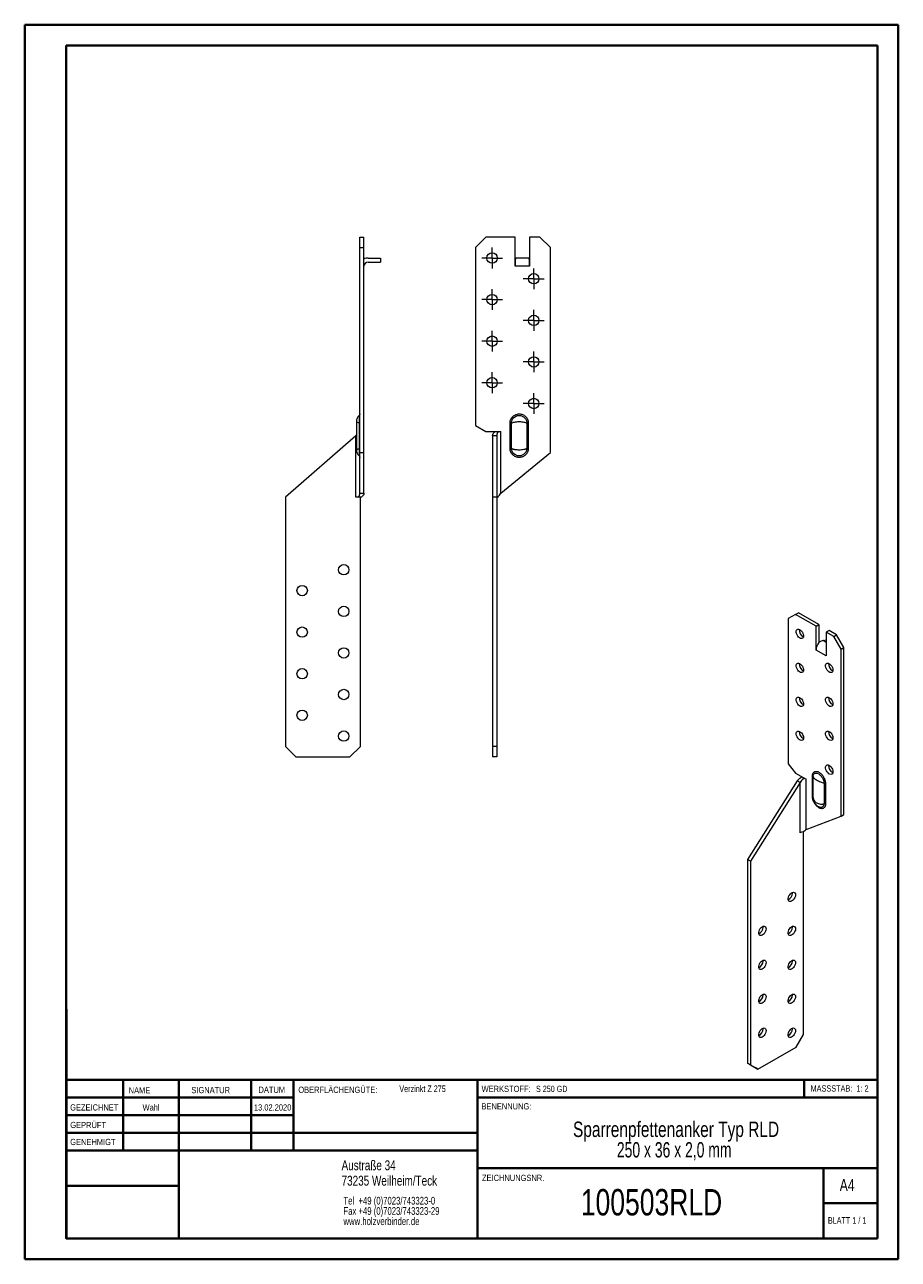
# Model space of a CAD drawing. Header units: millimetres. Extents: x 0 to 210, y 0 to 297.
import ezdxf

# ---------------------------------------------------------------- set-up
doc = ezdxf.new("R2010")
doc.units = ezdxf.units.MM
doc.styles.add('SLDTEXTSTYLE0', font='TXT', dxfattribs={"width": 0.75})
doc.styles.add('SLDTEXTSTYLE1', font='TXT', dxfattribs={"width": 0.681818})
doc.styles.add('SLDTEXTSTYLE2', font='TXT', dxfattribs={"width": 0.7})
doc.styles.add('SLDTEXTSTYLE3', font='TXT', dxfattribs={"width": 0.6875})
doc.styles.add('SLDTEXTSTYLE4', font='TXT', dxfattribs={"width": 0.676471})

# ---------------------------------------------------------------- blocks, each defined once
blk = doc.blocks.new('SW_NOTE_0')
at = {"color": 0, "linetype": 'Continuous', "lineweight": 0, "char_height": 1.8521, "attachment_point": 1, "style": 'SLDTEXTSTYLE0'}
for s, insert in [('Tel  +49 (0)7023/743323-0', (0, 2.39)), ('Fax +49 (0)7023/743323-29', (0, -0.08)), ('www.holzverbinder.de', (0, -2.55))]:
    blk.add_mtext(s, dxfattribs=dict(at, insert=insert))
blk = doc.blocks.new('SW_NOTE_1')
at = {"color": 0, "linetype": 'Continuous', "lineweight": 0, "char_height": 3.7042, "attachment_point": 2}
for s, insert, style in [('Sparrenpfettenanker Typ RLD', (34.32, 4.77), 'SLDTEXTSTYLE0'), ('250 x 36 x 2,0 mm', (33.87, -0.16), 'SLDTEXTSTYLE4')]:
    blk.add_mtext(s, dxfattribs=dict(at, insert=insert, style=style))
blk = doc.blocks.new('SW_CENTERMARKSYMBOL_0')
at = {"color": 0, "linetype": 'Continuous', "lineweight": 0}
for p, q in [((-1.25, 0), (-2.5, 0)), ((0, 0), (-1.25, 0)), ((0, 1.25), (0, 2.5)), ((0, 0), (0, 1.25)), ((0, 0), (0, -1.25)), ((0, 0), (1.25, 0)), ((1.25, 0), (2.5, 0)), ((0, -1.25), (0, -2.5))]:
    blk.add_line(p, q, dxfattribs=at)
blk = doc.blocks.new('SW_CENTERMARKSYMBOL_1')
at = {"color": 0, "linetype": 'Continuous', "lineweight": 0}
for p, q in [((-1.25, 0), (-2.5, 0)), ((0, 0), (-1.25, 0)), ((0, 1.25), (0, 2.5)), ((0, 0), (0, 1.25)), ((0, 0), (0, -1.25)), ((0, 0), (1.25, 0)), ((1.25, 0), (2.5, 0)), ((0, -1.25), (0, -2.5))]:
    blk.add_line(p, q, dxfattribs=at)
blk = doc.blocks.new('SW_CENTERMARKSYMBOL_2')
at = {"color": 0, "linetype": 'Continuous', "lineweight": 0}
for p, q in [((-1.25, 0), (-2.5, 0)), ((0, 0), (-1.25, 0)), ((0, 1.25), (0, 2.5)), ((0, 0), (0, 1.25)), ((0, 0), (0, -1.25)), ((0, 0), (1.25, 0)), ((1.25, 0), (2.5, 0)), ((0, -1.25), (0, -2.5))]:
    blk.add_line(p, q, dxfattribs=at)
blk = doc.blocks.new('SW_CENTERMARKSYMBOL_3')
at = {"color": 0, "linetype": 'Continuous', "lineweight": 0}
for p, q in [((-1.25, 0), (-2.5, 0)), ((0, 0), (-1.25, 0)), ((0, 1.25), (0, 2.5)), ((0, 0), (0, 1.25)), ((0, 0), (0, -1.25)), ((0, 0), (1.25, 0)), ((1.25, 0), (2.5, 0)), ((0, -1.25), (0, -2.5))]:
    blk.add_line(p, q, dxfattribs=at)
blk = doc.blocks.new('SW_CENTERMARKSYMBOL_4')
at = {"color": 0, "linetype": 'Continuous', "lineweight": 0}
for p, q in [((-1.25, 0), (-2.5, 0)), ((0, 0), (-1.25, 0)), ((0, 1.25), (0, 2.5)), ((0, 0), (0, 1.25)), ((0, 0), (0, -1.25)), ((0, 0), (1.25, 0)), ((1.25, 0), (2.5, 0)), ((0, -1.25), (0, -2.5))]:
    blk.add_line(p, q, dxfattribs=at)
blk = doc.blocks.new('SW_CENTERMARKSYMBOL_5')
at = {"color": 0, "linetype": 'Continuous', "lineweight": 0}
for p, q in [((-1.25, 0), (-2.5, 0)), ((0, 0), (-1.25, 0)), ((0, 1.25), (0, 2.5)), ((0, 0), (0, 1.25)), ((0, 0), (0, -1.25)), ((0, 0), (1.25, 0)), ((1.25, 0), (2.5, 0)), ((0, -1.25), (0, -2.5))]:
    blk.add_line(p, q, dxfattribs=at)
blk = doc.blocks.new('SW_CENTERMARKSYMBOL_6')
at = {"color": 0, "linetype": 'Continuous', "lineweight": 0}
for p, q in [((-1.25, 0), (-2.5, 0)), ((0, 0), (-1.25, 0)), ((0, 1.25), (0, 2.5)), ((0, 0), (0, 1.25)), ((0, 0), (0, -1.25)), ((0, 0), (1.25, 0)), ((1.25, 0), (2.5, 0)), ((0, -1.25), (0, -2.5))]:
    blk.add_line(p, q, dxfattribs=at)
blk = doc.blocks.new('SW_CENTERMARKSYMBOL_7')
at = {"color": 0, "linetype": 'Continuous', "lineweight": 0}
for p, q in [((-1.25, 0), (-2.5, 0)), ((0, 0), (-1.25, 0)), ((0, 1.25), (0, 2.5)), ((0, 0), (0, 1.25)), ((0, 0), (0, -1.25)), ((0, 0), (1.25, 0)), ((1.25, 0), (2.5, 0)), ((0, -1.25), (0, -2.5))]:
    blk.add_line(p, q, dxfattribs=at)

msp = doc.modelspace()

# ---------------------------------------------------------------- linework, layer by layer
at = {"color": 7, "linetype": 'Continuous', "lineweight": 40}
for p, q in [((0.08, 0.21), (0.08, 297.21)), ((0.08, 297.21), (210.08, 297.21)), ((210.08, 0.21), (210.08, 297.21)), ((210.08, 292.21), (210.08, 297.21)), ((10.08, 292.21), (205.08, 292.21)), ((10.08, 5.21), (10.08, 292.21)), ((205.08, 5.21), (205.08, 292.21)), ((10.11, 60.37), (10.11, 5.12)), ((205.08, 43.37), (10.11, 43.37)), ((23.71, 43.37), (23.71, 26.37)), ((37.1, 43.37), (37.1, 5.12)), ((54.51, 43.37), (54.51, 26.37)), ((64.71, 26.37), (64.71, 43.37)), ((108.91, 43.37), (108.91, 5.12)), ((187.47, 39.12), (187.47, 43.37)), ((64.71, 39.1), (10.11, 39.1)), ((205.08, 39.12), (108.91, 39.12)), ((64.71, 34.87), (10.11, 34.87)), ((108.91, 30.62), (10.11, 30.62)), ((108.91, 26.37), (10.11, 26.37)), ((108.91, 22.12), (205.08, 22.12)), ((192.08, 5.21), (192.08, 22.21)), ((37.1, 17.87), (10.11, 17.87)), ((10.11, 13.71), (10.08, 13.71)), ((205.08, 13.71), (192.08, 13.71)), ((10.11, 9.46), (10.08, 9.46)), ((10.08, 5.21), (205.08, 5.21)), ((205.08, 5.21), (180.99, 5.21)), ((0.08, 0.21), (210.08, 0.21))]:
    msp.add_line(p, q, dxfattribs=at)
at = {"color": 7, "linetype": 'Continuous', "lineweight": 15}
for p, q in [((80.64, 246.09), (81.64, 246.09)), ((80.64, 243.59), (80.64, 246.09)), ((80.64, 194.34), (80.64, 243.59)), ((80.64, 243.59), (81.64, 243.59)), ((81.64, 243.59), (81.64, 246.09)), ((81.64, 194.34), (81.64, 243.59)), ((110.94, 246.09), (108.44, 243.59)), ((108.44, 243.59), (108.44, 200.79)), ((117.94, 246.09), (110.94, 246.09)), ((117.94, 239.09), (117.94, 246.09)), ((121.44, 246.09), (121.44, 239.09)), ((123.94, 246.09), (121.44, 246.09)), ((126.44, 243.59), (123.94, 246.09)), ((126.44, 194.34), (126.44, 243.59)), ((82.64, 241.09), (85.64, 241.09)), ((85.64, 241.09), (85.64, 240.09)), ((117.94, 240.82), (117.94, 239.09)), ((121, 241.09), (118.38, 241.09)), ((121.43, 239.09), (121.43, 240.82)), ((82.64, 240.09), (85.64, 240.09)), ((121.43, 239.09), (117.94, 239.09)), ((117.94, 239.09), (117.94, 239.09)), ((117.94, 239.09), (117.94, 239.09)), ((121.43, 239.09), (121.43, 239.09)), ((121.44, 239.09), (121.43, 239.09)), ((79.81, 201.73), (79.81, 194.97)), ((80.51, 201.41), (80.51, 195.29)), ((108.44, 200.79), (110.94, 199.35)), ((110.94, 199.35), (114.57, 199.35)), ((113.15, 199.34), (113.86, 199.34)), ((113.86, 199.34), (114.57, 199.34)), ((114.57, 199.35), (114.57, 199.34)), ((114.57, 184.53), (114.57, 199.34)), ((116.74, 195.29), (116.74, 201.41)), ((117.07, 195.29), (117.07, 201.41)), ((120.8, 201.41), (120.8, 195.29)), ((121.13, 201.41), (121.13, 195.29)), ((79.64, 198.35), (62.77, 183.59)), ((79.81, 198.57), (79.64, 198.35)), ((79.64, 183.59), (79.64, 198.35)), ((112.57, 198.35), (112.57, 183.59)), ((113.57, 198.35), (112.57, 198.35)), ((113.57, 198.35), (113.57, 183.59)), ((80.64, 184.53), (80.64, 194.34)), ((80.64, 194.34), (81.64, 194.34)), ((81.64, 184.53), (81.64, 194.34)), ((114.57, 184.53), (126.44, 194.34)), ((80.64, 184.53), (81.64, 184.53)), ((62.77, 183.59), (62.77, 123.59)), ((80.34, 183.59), (79.64, 183.59)), ((79.64, 183.59), (79.64, 183.59)), ((80.77, 183.59), (79.64, 183.59)), ((81.05, 183.59), (80.34, 183.59)), ((80.77, 123.59), (80.77, 183.59)), ((113.57, 183.59), (112.57, 183.59)), ((112.57, 183.59), (112.57, 123.59)), ((113.57, 183.59), (113.57, 123.59)), ((113.86, 183.59), (113.57, 183.59)), ((185.35, 155.36), (183.58, 154.34)), ((185.35, 155.36), (186.06, 155.77)), ((190.3, 152.5), (185.35, 155.36)), ((191.01, 152.91), (186.06, 155.77)), ((183.58, 154.34), (183.58, 119.39)), ((190.3, 152.5), (191.01, 152.91)), ((190.3, 146.78), (190.3, 152.5)), ((191.01, 152.91), (191.01, 148.6)), ((193.48, 151.48), (192.78, 151.07)), ((195.25, 150.46), (193.48, 151.48)), ((192.03, 149.06), (192.78, 149.23)), ((192.78, 148.62), (192.03, 149.06)), ((192.78, 151.07), (192.78, 145.35)), ((194.55, 150.05), (192.78, 151.07)), ((194.55, 150.05), (195.25, 150.46)), ((196.31, 146.99), (194.55, 150.05)), ((197.02, 147.4), (195.25, 150.46)), ((190.31, 146.78), (190.3, 146.78)), ((190.31, 146.78), (190.3, 146.78)), ((192.77, 145.36), (190.31, 146.78)), ((190.31, 146.78), (190.31, 146.78)), ((196.31, 146.99), (197.02, 147.4)), ((196.31, 106.78), (196.31, 146.99)), ((197.02, 107.19), (197.02, 147.4)), ((192.77, 145.36), (192.78, 145.48)), ((192.77, 145.36), (192.77, 145.36)), ((192.78, 145.35), (192.77, 145.36)), ((192.77, 145.36), (192.78, 145.36)), ((62.77, 123.59), (65.27, 121.09)), ((78.27, 121.09), (80.77, 123.59)), ((113.57, 123.59), (112.57, 123.59)), ((112.57, 123.59), (112.57, 121.09)), ((113.57, 123.59), (113.57, 121.09)), ((65.27, 121.09), (78.27, 121.09)), ((113.57, 121.09), (112.57, 121.09)), ((183.58, 119.39), (185.35, 117.19)), ((185.35, 117.19), (187.92, 115.71)), ((187.21, 116.12), (187.21, 115.87)), ((189.46, 111.51), (189.46, 116.5)), ((189.6, 111.32), (189.6, 116.32)), ((185.8, 115.3), (173.87, 96.37)), ((186.51, 114.9), (174.58, 95.96)), ((186.51, 114.9), (185.8, 115.3)), ((186.51, 102.84), (186.51, 114.9)), ((187.92, 115.71), (187.92, 115.7)), ((187.92, 103.61), (187.92, 115.7)), ((192.24, 114.79), (192.24, 109.8)), ((192.56, 114.71), (192.56, 109.71)), ((189.64, 111.1), (189.6, 111.32)), ((191.01, 109.03), (190.98, 109.04)), ((196.31, 106.78), (197.02, 107.19)), ((187.92, 103.61), (196.31, 106.78)), ((186.58, 102.88), (186.51, 102.84)), ((186.51, 102.84), (186.51, 102.84)), ((187.31, 54.31), (187.31, 103.1)), ((187.79, 103.5), (187.97, 103.63)), ((174.58, 95.96), (173.87, 96.37)), ((173.87, 96.37), (173.87, 47.37)), ((174.58, 95.96), (174.58, 46.97)), ((184.65, 88.3), (184.64, 88.48)), ((177.58, 80.14), (177.57, 80.32)), ((184.65, 80.14), (184.64, 80.32)), ((177.58, 71.97), (177.57, 72.15)), ((184.65, 71.97), (184.64, 72.15)), ((177.58, 63.81), (177.57, 63.98)), ((184.65, 63.81), (184.64, 63.98)), ((177.58, 55.64), (177.57, 55.82)), ((184.65, 55.64), (184.64, 55.82)), ((185.54, 51.25), (187.31, 54.31)), ((176.35, 45.94), (185.54, 51.25)), ((174.58, 46.97), (173.87, 47.37)), ((173.87, 47.37), (175.64, 46.35)), ((174.58, 46.97), (176.35, 45.94)), ((176.35, 45.94), (175.64, 46.35))]:
    msp.add_line(p, q, dxfattribs=at)
at = {"color": 7, "linetype": 'Continuous', "lineweight": 0}
for p, q in [((64.71, 39.12), (10.11, 39.12)), ((23.71, 5.21), (23.71, 5.12)), ((54.51, 5.21), (54.51, 5.12))]:
    msp.add_line(p, q, dxfattribs=at)
at = {"color": 7, "linetype": 'Continuous', "lineweight": 15, "flags": 128}
for points in [[(187.3, 150.15), (187.26, 149.9), (187.17, 149.7), (187.02, 149.57), (186.82, 149.52), (186.59, 149.56), (186.35, 149.68), (186.12, 149.87), (185.9, 150.13), (185.73, 150.42), (185.6, 150.73), (185.54, 151.03), (185.54, 151.31), (185.6, 151.54), (185.73, 151.71), (185.9, 151.79), (186.12, 151.8), (186.35, 151.72), (186.59, 151.56), (186.82, 151.34), (187.02, 151.06), (187.17, 150.76), (187.26, 150.45), (187.3, 150.15)], [(187.3, 141.99), (187.26, 141.73), (187.17, 141.53), (187.02, 141.41), (186.82, 141.36), (186.59, 141.4), (186.35, 141.52), (186.12, 141.71), (185.9, 141.96), (185.73, 142.25), (185.6, 142.56), (185.54, 142.87), (185.54, 143.14), (185.6, 143.37), (185.73, 143.54), (185.9, 143.63), (186.12, 143.63), (186.35, 143.55), (186.59, 143.4), (186.82, 143.17), (187.02, 142.9), (187.17, 142.59), (187.26, 142.28), (187.3, 141.99)], [(194.37, 141.99), (194.34, 141.73), (194.24, 141.53), (194.09, 141.41), (193.89, 141.36), (193.66, 141.4), (193.42, 141.52), (193.19, 141.71), (192.97, 141.96), (192.8, 142.25), (192.67, 142.56), (192.61, 142.87), (192.61, 143.14), (192.67, 143.38), (192.8, 143.54), (192.97, 143.63), (193.19, 143.63), (193.42, 143.55), (193.66, 143.4), (193.89, 143.17), (194.09, 142.9), (194.24, 142.59), (194.34, 142.28), (194.37, 141.99)], [(187.3, 133.82), (187.26, 133.57), (187.17, 133.37), (187.02, 133.24), (186.82, 133.19), (186.59, 133.23), (186.35, 133.35), (186.12, 133.54), (185.9, 133.79), (185.73, 134.09), (185.6, 134.4), (185.54, 134.7), (185.54, 134.98), (185.6, 135.21), (185.73, 135.37), (185.9, 135.46), (186.12, 135.47), (186.35, 135.39), (186.59, 135.23), (186.82, 135.01), (187.02, 134.73), (187.17, 134.43), (187.26, 134.12), (187.3, 133.82)], [(194.37, 133.82), (194.34, 133.57), (194.24, 133.37), (194.09, 133.24), (193.89, 133.19), (193.66, 133.23), (193.42, 133.35), (193.19, 133.54), (192.97, 133.8), (192.8, 134.09), (192.67, 134.4), (192.61, 134.7), (192.61, 134.98), (192.67, 135.21), (192.8, 135.37), (192.97, 135.46), (193.19, 135.47), (193.42, 135.39), (193.66, 135.23), (193.89, 135.01), (194.09, 134.73), (194.24, 134.43), (194.34, 134.12), (194.37, 133.82)], [(187.3, 125.66), (187.26, 125.4), (187.17, 125.2), (187.02, 125.07), (186.82, 125.03), (186.59, 125.07), (186.35, 125.19), (186.12, 125.38), (185.9, 125.63), (185.73, 125.92), (185.6, 126.23), (185.54, 126.54), (185.54, 126.81), (185.6, 127.04), (185.73, 127.21), (185.9, 127.3), (186.12, 127.3), (186.35, 127.22), (186.59, 127.06), (186.82, 126.84), (187.02, 126.57), (187.17, 126.26), (187.26, 125.95), (187.3, 125.66)], [(194.37, 125.66), (194.34, 125.4), (194.24, 125.2), (194.09, 125.08), (193.89, 125.03), (193.66, 125.07), (193.42, 125.19), (193.19, 125.38), (192.97, 125.63), (192.8, 125.92), (192.67, 126.23), (192.61, 126.54), (192.61, 126.81), (192.67, 127.04), (192.8, 127.21), (192.97, 127.3), (193.19, 127.3), (193.42, 127.22), (193.66, 127.07), (193.89, 126.84), (194.09, 126.57), (194.24, 126.26), (194.34, 125.95), (194.37, 125.66)], [(194.37, 117.49), (194.34, 117.24), (194.24, 117.04), (194.09, 116.91), (193.89, 116.86), (193.66, 116.9), (193.42, 117.02), (193.19, 117.21), (192.97, 117.46), (192.8, 117.76), (192.67, 118.07), (192.61, 118.37), (192.61, 118.65), (192.67, 118.88), (192.8, 119.04), (192.97, 119.13), (193.19, 119.14), (193.42, 119.06), (193.66, 118.9), (193.89, 118.68), (194.09, 118.4), (194.24, 118.1), (194.34, 117.79), (194.37, 117.49)], [(185.36, 87.89), (185.33, 87.6), (185.23, 87.29), (185.08, 86.99), (184.88, 86.71), (184.66, 86.49), (184.42, 86.33), (184.18, 86.25), (183.97, 86.26), (183.79, 86.34), (183.67, 86.51), (183.6, 86.74), (183.6, 87.02), (183.67, 87.32), (183.79, 87.63), (183.97, 87.92), (184.18, 88.17), (184.42, 88.37), (184.66, 88.49), (184.88, 88.52), (185.08, 88.48), (185.23, 88.35), (185.33, 88.15), (185.36, 87.89)], [(178.29, 79.73), (178.26, 79.43), (178.16, 79.12), (178.01, 78.82), (177.81, 78.55), (177.59, 78.32), (177.35, 78.17), (177.11, 78.09), (176.9, 78.09), (176.72, 78.18), (176.6, 78.34), (176.53, 78.57), (176.53, 78.85), (176.6, 79.16), (176.72, 79.47), (176.9, 79.76), (177.11, 80.01), (177.35, 80.2), (177.59, 80.32), (177.81, 80.36), (178.01, 80.31), (178.16, 80.19), (178.26, 79.99), (178.29, 79.73)], [(185.36, 79.73), (185.33, 79.43), (185.23, 79.12), (185.08, 78.82), (184.88, 78.55), (184.66, 78.32), (184.42, 78.17), (184.18, 78.09), (183.97, 78.09), (183.79, 78.18), (183.67, 78.34), (183.6, 78.57), (183.6, 78.85), (183.67, 79.16), (183.79, 79.47), (183.97, 79.76), (184.18, 80.01), (184.42, 80.2), (184.66, 80.32), (184.88, 80.36), (185.08, 80.31), (185.23, 80.18), (185.33, 79.98), (185.36, 79.73)], [(178.29, 71.56), (178.26, 71.27), (178.16, 70.96), (178.01, 70.66), (177.81, 70.38), (177.59, 70.16), (177.35, 70), (177.11, 69.92), (176.9, 69.93), (176.72, 70.01), (176.6, 70.18), (176.53, 70.41), (176.53, 70.69), (176.6, 70.99), (176.72, 71.3), (176.9, 71.59), (177.11, 71.84), (177.35, 72.04), (177.59, 72.16), (177.81, 72.19), (178.01, 72.15), (178.16, 72.02), (178.26, 71.82), (178.29, 71.56)], [(185.36, 71.56), (185.33, 71.27), (185.23, 70.96), (185.08, 70.66), (184.88, 70.38), (184.66, 70.16), (184.42, 70), (184.18, 69.92), (183.97, 69.92), (183.79, 70.01), (183.67, 70.18), (183.6, 70.41), (183.6, 70.69), (183.67, 70.99), (183.79, 71.3), (183.97, 71.59), (184.18, 71.84), (184.42, 72.04), (184.66, 72.16), (184.88, 72.19), (185.08, 72.15), (185.23, 72.02), (185.33, 71.82), (185.36, 71.56)], [(178.29, 63.4), (178.26, 63.1), (178.16, 62.79), (178.01, 62.49), (177.81, 62.22), (177.59, 61.99), (177.35, 61.83), (177.11, 61.76), (176.9, 61.76), (176.72, 61.85), (176.6, 62.01), (176.53, 62.24), (176.53, 62.52), (176.6, 62.83), (176.72, 63.14), (176.9, 63.43), (177.11, 63.68), (177.35, 63.87), (177.59, 63.99), (177.81, 64.03), (178.01, 63.98), (178.16, 63.85), (178.26, 63.65), (178.29, 63.4)], [(185.36, 63.4), (185.33, 63.1), (185.23, 62.79), (185.08, 62.49), (184.88, 62.22), (184.66, 61.99), (184.42, 61.83), (184.18, 61.75), (183.97, 61.76), (183.79, 61.85), (183.67, 62.01), (183.6, 62.24), (183.6, 62.52), (183.67, 62.83), (183.79, 63.14), (183.97, 63.43), (184.18, 63.68), (184.42, 63.87), (184.66, 63.99), (184.88, 64.03), (185.08, 63.98), (185.23, 63.85), (185.33, 63.65), (185.36, 63.4)], [(178.29, 55.23), (178.26, 54.94), (178.16, 54.63), (178.01, 54.32), (177.81, 54.05), (177.59, 53.83), (177.35, 53.67), (177.11, 53.59), (176.9, 53.59), (176.72, 53.68), (176.6, 53.85), (176.53, 54.08), (176.53, 54.36), (176.6, 54.66), (176.72, 54.97), (176.9, 55.26), (177.11, 55.51), (177.35, 55.71), (177.59, 55.83), (177.81, 55.86), (178.01, 55.82), (178.16, 55.69), (178.26, 55.49), (178.29, 55.23)], [(185.36, 55.23), (185.33, 54.94), (185.23, 54.63), (185.08, 54.32), (184.88, 54.05), (184.66, 53.83), (184.42, 53.67), (184.18, 53.59), (183.97, 53.59), (183.79, 53.68), (183.67, 53.85), (183.6, 54.08), (183.6, 54.36), (183.67, 54.66), (183.79, 54.97), (183.97, 55.26), (184.18, 55.51), (184.42, 55.71), (184.66, 55.83), (184.88, 55.86), (185.08, 55.82), (185.23, 55.69), (185.33, 55.49), (185.36, 55.23)]]:
    msp.add_lwpolyline(points, dxfattribs=at)
at = {"color": 7, "linetype": 'Continuous', "lineweight": 15}
for centre in [(112.44, 241.09), (122.44, 236.09), (112.44, 231.09), (122.44, 226.09), (112.44, 221.09), (122.44, 216.09), (112.44, 211.09), (122.44, 206.09), (76.77, 166.09), (66.77, 161.09), (76.77, 156.09), (66.77, 151.09), (76.77, 146.09), (66.77, 141.09), (76.77, 136.09), (66.77, 131.09), (76.77, 126.09)]:
    msp.add_circle(centre, 1.25, dxfattribs=at)
for centre, radius, start, end in [((82.64, 239.09), 2, 90, 120), ((82.64, 239.09), 1, 90, 180), ((188.04, 151.6), 1.79, 174.8581, 245.1365), ((193.37, 146.64), 3.07, 140.2279, 177.3607), ((188.04, 143.44), 1.79, 174.8581, 245.1365), ((195.11, 143.44), 1.79, 174.8581, 245.1365), ((188.04, 135.27), 1.79, 174.8581, 245.1365), ((195.11, 135.27), 1.79, 174.8581, 245.1365), ((188.04, 127.11), 1.79, 174.8581, 245.1365), ((195.11, 127.11), 1.79, 174.8581, 245.1365), ((195.11, 118.94), 1.79, 174.8581, 245.1365), ((187.24, 114.43), 1.44, 61.9598, 91.1441), ((187.18, 101.57), 1.44, 88.8559, 118.0402), ((182.82, 88.35), 1.83, 295.4487, 358.4492), ((175.75, 80.19), 1.83, 295.4487, 358.4492), ((182.82, 80.19), 1.83, 295.4487, 358.4492), ((175.75, 72.02), 1.83, 295.4487, 358.4492), ((182.82, 72.02), 1.83, 295.4487, 358.4492), ((175.75, 63.86), 1.83, 295.4487, 358.4492), ((182.82, 63.86), 1.83, 295.4487, 358.4492), ((175.75, 55.69), 1.83, 295.4487, 358.4492), ((182.82, 55.69), 1.83, 295.4487, 358.4492)]:
    msp.add_arc(centre, radius, start, end, dxfattribs=at)
for centre, major_axis, ratio, start_param, end_param in [((118.38, 239.09), (0, 2), 0.43625, 0, 0.523599), ((121, 239.09), (0, 2), 0.43625, 5.759587, 6.283185), ((192.03, 147.42), (1.9, 1.01), 0.717069, 1.204422, 1.728021)]:
    msp.add_ellipse(centre, major_axis=major_axis, ratio=ratio, start_param=start_param, end_param=end_param, dxfattribs=at)
for points, knots in [([(80.48, 203.22), (80.38, 203.12), (80.18, 202.92), (79.97, 202.55), (79.83, 202.15), (79.82, 201.87), (79.81, 201.73)], [0, 0, 0, 0, 0.250038, 0.499976, 0.749977, 1, 1, 1, 1]), ([(80.64, 203.58), (80.63, 203.55), (80.63, 203.48), (80.6, 203.38), (80.55, 203.29), (80.5, 203.24), (80.47, 203.21)], [0, 0, 0, 0, 0.250006, 0.499985, 0.749972, 1, 1, 1, 1]), ([(80.47, 203.21), (80.47, 203.18), (80.47, 203.13), (80.48, 202.72), (80.49, 202.12), (80.51, 201.65), (80.51, 201.41)], [0, 0, 0, 0, 0.248172, 0.498099, 0.748461, 1, 1, 1, 1]), ([(116.74, 201.41), (116.74, 201.44), (116.74, 201.51), (116.75, 201.62), (116.76, 201.73), (116.79, 201.87), (116.83, 202.04), (116.93, 202.31), (117.1, 202.63), (117.38, 202.95), (117.72, 203.22), (118.1, 203.42), (118.51, 203.55), (118.94, 203.6), (119.37, 203.56), (119.78, 203.43), (120.16, 203.23), (120.5, 202.96), (120.73, 202.68), (120.88, 202.44), (120.97, 202.24), (121.04, 202.04), (121.09, 201.86), (121.12, 201.69), (121.13, 201.55), (121.13, 201.45), (121.13, 201.41)], [0, 0, 0, 0, 0.015542, 0.031094, 0.046695, 0.062383, 0.093601, 0.124866, 0.187212, 0.249661, 0.312107, 0.374657, 0.437175, 0.499658, 0.562267, 0.624854, 0.687448, 0.750072, 0.812657, 0.843897, 0.875121, 0.906342, 0.937585, 0.958431, 0.979205, 1, 1, 1, 1]), ([(117.07, 201.41), (117.08, 201.73), (117.18, 202.04), (117.69, 202.89), (118.37, 203.25), (119.49, 203.19), (119.94, 202.99), (120.46, 202.46), (120.62, 202.21), (120.77, 201.77), (120.8, 201.59), (120.8, 201.41)], [-1.367779, -1.367779, -1.367779, -1.367779, -1.139757, -1.139757, -0.660146, -0.660146, -0.332632, -0.332632, -0.127935, -0.127935, 0, 0, 0, 0]), ([(79.81, 201.73), (79.81, 201.73), (79.83, 201.72), (79.91, 201.68), (79.96, 201.66), (80.16, 201.57), (80.33, 201.49), (80.51, 201.41)], [0, 0, 0, 0, 0.25, 0.25, 0.5, 0.5, 1, 1, 1, 1]), ([(112.57, 198.35), (112.57, 198.52), (112.62, 198.68), (112.82, 199.01), (112.97, 199.18), (113.15, 199.34)], [0, 0, 0, 0, 0.5, 0.5, 1, 1, 1, 1]), ([(113.86, 199.34), (113.77, 199.18), (113.69, 199.01), (113.59, 198.68), (113.57, 198.52), (113.57, 198.35)], [0, 0, 0, 0, 0.5, 0.5, 1, 1, 1, 1]), ([(117.07, 201.41), (117.17, 201.45), (117.28, 201.49), (117.54, 201.57), (117.68, 201.6), (118, 201.66), (118.17, 201.68), (118.54, 201.72), (118.74, 201.73), (119.13, 201.73), (119.33, 201.72), (119.7, 201.68), (119.88, 201.66), (120.35, 201.57), (120.6, 201.49), (120.8, 201.41)], [0, 0, 0, 0, 0.125, 0.125, 0.25, 0.25, 0.375, 0.375, 0.5, 0.5, 0.625, 0.625, 0.75, 0.75, 1, 1, 1, 1]), ([(79.81, 194.97), (79.81, 194.97), (79.81, 194.97), (79.82, 194.97), (79.83, 194.98), (79.84, 194.98), (79.86, 194.99), (79.89, 195), (79.92, 195.01), (79.95, 195.03), (79.99, 195.05), (80.04, 195.07), (80.13, 195.11), (80.24, 195.16), (80.37, 195.22), (80.46, 195.26), (80.51, 195.29)], [0, 0, 0, 0, 0.054559, 0.109101, 0.163644, 0.218202, 0.272791, 0.327428, 0.382128, 0.436908, 0.491782, 0.546767, 0.659905, 0.773068, 0.886388, 1, 1, 1, 1]), ([(79.81, 194.97), (79.82, 194.83), (79.83, 194.55), (79.97, 194.14), (80.18, 193.77), (80.38, 193.57), (80.48, 193.47)], [0, 0, 0, 0, 0.250023, 0.500024, 0.749962, 1, 1, 1, 1]), ([(80.51, 195.29), (80.51, 195.05), (80.49, 194.57), (80.48, 193.97), (80.47, 193.56), (80.47, 193.51), (80.47, 193.48)], [0, 0, 0, 0, 0.251538, 0.501899, 0.751825, 1, 1, 1, 1]), ([(80.47, 193.48), (80.5, 193.46), (80.55, 193.41), (80.6, 193.31), (80.63, 193.21), (80.63, 193.14), (80.64, 193.11)], [0, 0, 0, 0, 0.250028, 0.500015, 0.749994, 1, 1, 1, 1]), ([(121.13, 195.29), (121.13, 195.25), (121.13, 195.18), (121.12, 195.07), (121.11, 194.97), (121.09, 194.83), (121.04, 194.65), (120.97, 194.45), (120.88, 194.26), (120.73, 194.01), (120.5, 193.73), (120.16, 193.46), (119.78, 193.26), (119.37, 193.14), (118.94, 193.09), (118.51, 193.14), (118.1, 193.27), (117.72, 193.47), (117.38, 193.74), (117.1, 194.07), (116.93, 194.38), (116.83, 194.65), (116.79, 194.84), (116.76, 195), (116.74, 195.14), (116.74, 195.24), (116.74, 195.29)], [0, 0, 0, 0, 0.015588, 0.031162, 0.046759, 0.062419, 0.093624, 0.124883, 0.156068, 0.187346, 0.249931, 0.312555, 0.375148, 0.437735, 0.500343, 0.562826, 0.625344, 0.687893, 0.750338, 0.81275, 0.875133, 0.906362, 0.93762, 0.958499, 0.979262, 1, 1, 1, 1]), ([(117.07, 195.29), (117.1, 195.27), (117.16, 195.25), (117.24, 195.22), (117.34, 195.19), (117.43, 195.16), (117.53, 195.13), (117.63, 195.11), (117.73, 195.08), (117.97, 195.04), (118.37, 194.98), (118.94, 194.96), (119.5, 194.98), (119.94, 195.04), (120.25, 195.11), (120.44, 195.16), (120.63, 195.22), (120.75, 195.26), (120.8, 195.29)], [0, 0, 0, 0, 0.028494, 0.056928, 0.085311, 0.113651, 0.141957, 0.170237, 0.198498, 0.226751, 0.363765, 0.500026, 0.636297, 0.773164, 0.829788, 0.886424, 0.943139, 1, 1, 1, 1]), ([(120.8, 195.29), (120.8, 195.11), (120.77, 194.93), (120.62, 194.48), (120.46, 194.23), (119.94, 193.71), (119.49, 193.51), (118.37, 193.45), (117.69, 193.8), (117.18, 194.65), (117.08, 194.96), (117.07, 195.29)], [-1.367769, -1.367769, -1.367769, -1.367769, -1.239834, -1.239834, -1.035137, -1.035137, -0.707623, -0.707623, -0.228012, -0.228012, 0, 0, 0, 0]), ([(80.34, 183.59), (80.44, 183.75), (80.51, 183.9), (80.61, 184.21), (80.64, 184.37), (80.64, 184.53)], [0, 0, 0, 0, 0.5, 0.5, 1, 1, 1, 1]), ([(81.64, 184.53), (81.64, 184.37), (81.59, 184.21), (81.38, 183.9), (81.24, 183.75), (81.05, 183.59)], [0, 0, 0, 0, 0.5, 0.5, 1, 1, 1, 1]), ([(113.86, 183.59), (113.95, 183.75), (114.06, 183.9), (114.31, 184.21), (114.44, 184.37), (114.57, 184.53)], [0, 0, 0, 0, 0.5, 0.5, 1, 1, 1, 1]), ([(185.8, 115.3), (186, 115.54), (186.34, 115.92), (186.77, 116.18), (186.94, 116.28)], [0, 0, 0, 0, 0.608935, 1, 1, 1, 1]), ([(187.21, 115.87), (187.08, 115.74), (186.95, 115.59), (186.71, 115.26), (186.6, 115.08), (186.51, 114.9)], [0, 0, 0, 0, 0.5, 0.5, 1, 1, 1, 1]), ([(189.46, 116.5), (189.46, 116.53), (189.46, 116.59), (189.46, 116.67), (189.47, 116.76), (189.49, 116.86), (189.52, 116.98), (189.59, 117.16), (189.71, 117.35), (189.91, 117.51), (190.15, 117.59), (190.41, 117.6), (190.71, 117.54), (191.01, 117.4), (191.31, 117.19), (191.61, 116.92), (191.88, 116.6), (192.11, 116.24), (192.28, 115.92), (192.38, 115.66), (192.45, 115.46), (192.5, 115.27), (192.53, 115.1), (192.55, 114.95), (192.56, 114.83), (192.56, 114.75), (192.56, 114.71)], [0, 0, 0, 0, 0.015542, 0.031094, 0.046695, 0.062383, 0.093601, 0.124866, 0.187212, 0.249661, 0.312107, 0.374657, 0.437175, 0.499658, 0.562267, 0.624854, 0.687448, 0.750072, 0.812657, 0.843897, 0.875121, 0.906342, 0.937585, 0.958431, 0.979205, 1, 1, 1, 1]), ([(189.6, 116.32), (189.6, 116.57), (189.66, 116.79), (190.02, 117.26), (190.49, 117.27), (191.29, 116.77), (191.6, 116.42), (191.98, 115.78), (192.09, 115.52), (192.21, 115.1), (192.23, 114.94), (192.24, 114.79)], [-1.367779, -1.367779, -1.367779, -1.367779, -1.139757, -1.139757, -0.660146, -0.660146, -0.332632, -0.332632, -0.127935, -0.127935, 0, 0, 0, 0]), ([(189.6, 116.32), (189.61, 116.28), (189.63, 116.23), (189.69, 116.12), (189.74, 116.06), (189.87, 115.92), (189.95, 115.85), (190.16, 115.69), (190.28, 115.61), (190.56, 115.45), (190.72, 115.37), (191.04, 115.22), (191.2, 115.15), (191.67, 114.97), (191.97, 114.87), (192.24, 114.79)], [0, 0, 0, 0, 0.125, 0.125, 0.25, 0.25, 0.375, 0.375, 0.5, 0.5, 0.625, 0.625, 0.75, 0.75, 1, 1, 1, 1]), ([(192.56, 109.71), (192.56, 109.68), (192.56, 109.63), (192.56, 109.54), (192.55, 109.46), (192.53, 109.36), (192.5, 109.23), (192.45, 109.1), (192.38, 108.98), (192.28, 108.84), (192.11, 108.71), (191.88, 108.62), (191.61, 108.61), (191.31, 108.68), (191.01, 108.82), (190.71, 109.03), (190.41, 109.31), (190.15, 109.63), (189.91, 109.98), (189.71, 110.36), (189.59, 110.69), (189.52, 110.95), (189.49, 111.12), (189.47, 111.27), (189.46, 111.39), (189.46, 111.47), (189.46, 111.51)], [0, 0, 0, 0, 0.015588, 0.031162, 0.046759, 0.062419, 0.093624, 0.124883, 0.156068, 0.187346, 0.249931, 0.312555, 0.375148, 0.437735, 0.500343, 0.562826, 0.625344, 0.687893, 0.750338, 0.81275, 0.875133, 0.906362, 0.93762, 0.958499, 0.979262, 1, 1, 1, 1]), ([(189.6, 111.32), (189.6, 111.29), (189.61, 111.23), (189.62, 111.14), (189.64, 111.05), (189.67, 110.96), (189.69, 110.87), (189.73, 110.79), (189.76, 110.71), (189.86, 110.53), (190.05, 110.27), (190.41, 110), (190.85, 109.81), (191.25, 109.73), (191.57, 109.72), (191.79, 109.73), (192.02, 109.75), (192.17, 109.78), (192.24, 109.8)], [0, 0, 0, 0, 0.028494, 0.056928, 0.085311, 0.113651, 0.141957, 0.170237, 0.198498, 0.226751, 0.363765, 0.500026, 0.636297, 0.773164, 0.829788, 0.886424, 0.943139, 1, 1, 1, 1]), ([(189.62, 111.1), (189.63, 111.01), (189.66, 110.7), (189.8, 110.28), (190.04, 109.84), (190.31, 109.5), (190.64, 109.2), (190.9, 109.06), (191.03, 109)], [0, 0, 0, 0, 0.1016238, 0.3442111, 0.4928104, 0.6562807, 0.8291549, 1, 1, 1, 1]), ([(190.93, 109.05), (190.92, 109.06), (190.89, 109.06), (190.86, 109.09), (190.85, 109.1)], [0, 0, 0, 0, 0.4958728, 1, 1, 1, 1]), ([(192.24, 109.8), (192.21, 109.61), (192.15, 109.25), (191.84, 108.94), (191.44, 108.84), (191.14, 108.97), (191.01, 109.03)], [0, 0, 0, 0, 0.267482, 0.533712, 0.799479, 1, 1, 1, 1]), ([(187.21, 103.01), (187.34, 103.14), (187.47, 103.25), (187.72, 103.45), (187.83, 103.53), (187.92, 103.61)], [0, 0, 0, 0, 0.5, 0.5, 1, 1, 1, 1])]:
    msp.add_open_spline(points, degree=3, knots=knots, dxfattribs=at)
for points in [[(80.51, 201.41), (80.55, 201.41), (80.62, 201.41), (80.64, 201.41), (80.64, 201.41)], [(116.74, 201.41), (116.8, 201.41), (116.92, 201.41), (117.02, 201.41), (117.07, 201.41)], [(120.8, 201.41), (120.85, 201.41), (120.95, 201.41), (121.07, 201.41), (121.13, 201.41)], [(80.64, 195.29), (80.64, 195.29), (80.62, 195.29), (80.55, 195.29), (80.51, 195.29)], [(116.74, 195.29), (116.86, 195.29), (116.98, 195.29), (117.07, 195.29)], [(121.13, 195.29), (121.07, 195.29), (120.95, 195.29), (120.85, 195.29), (120.8, 195.29)], [(189.46, 116.5), (189.5, 116.48), (189.57, 116.42), (189.6, 116.35), (189.6, 116.32)], [(192.24, 114.79), (192.3, 114.79), (192.42, 114.78), (192.52, 114.74), (192.56, 114.71)], [(189.46, 111.51), (189.54, 111.46), (189.59, 111.39), (189.6, 111.32)], [(192.56, 109.71), (192.52, 109.74), (192.42, 109.78), (192.3, 109.79), (192.24, 109.8)]]:
    msp.add_open_spline(points, degree=3, dxfattribs=at)

# ---------------------------------------------------------------- block references
at = {"color": 7, "linetype": 'Continuous', "lineweight": 0}
for name, p in [('SW_CENTERMARKSYMBOL_0', (112.44, 241.09)), ('SW_CENTERMARKSYMBOL_1', (122.44, 236.09)), ('SW_CENTERMARKSYMBOL_2', (112.44, 231.09)), ('SW_CENTERMARKSYMBOL_3', (122.44, 226.09)), ('SW_CENTERMARKSYMBOL_4', (112.44, 221.09)), ('SW_CENTERMARKSYMBOL_5', (122.44, 216.09)), ('SW_CENTERMARKSYMBOL_6', (112.44, 211.09)), ('SW_CENTERMARKSYMBOL_7', (122.44, 206.09)), ('SW_NOTE_1', (122.34, 28.57)), ('SW_NOTE_0', (76.7, 12.85))]:
    msp.add_blockref(name, p, dxfattribs=at)

# ---------------------------------------------------------------- texts
for s, insert, char_height, attachment_point, style in [('NAME', (25.07, 41.62), 1.5, 1, 'SLDTEXTSTYLE0'), ('SIGNATUR', (40.14, 41.68), 1.5, 1, 'SLDTEXTSTYLE0'), ('DATUM', (56.28, 41.74), 1.5, 1, 'SLDTEXTSTYLE0'), ('OBERFLÄCHENGÜTE:', (65.86, 41.74), 1.5, 1, 'SLDTEXTSTYLE0'), ('Verzinkt Z 275', (90.14, 42.03), 1.5875, 1, 'SLDTEXTSTYLE0'), ('WERKSTOFF:', (109.91, 41.96), 1.5, 1, 'SLDTEXTSTYLE0'), ('S 250 GD', (122.99, 41.96), 1.5, 1, 'SLDTEXTSTYLE3'), ('MASSSTAB:  1: 2', (188.99, 42.07), 1.5, 1, 'SLDTEXTSTYLE2'), ('GEZEICHNET', (11, 37.51), 1.5, 1, 'SLDTEXTSTYLE0'), ('Wahl', (30.46, 37.5), 1.499, 2, 'SLDTEXTSTYLE0'), ('13.02.2020', (59.68, 37.5), 1.499, 2, 'SLDTEXTSTYLE0'), ('BENENNUNG:', (109.88, 37.77), 1.5, 1, 'SLDTEXTSTYLE0'), ('GEPRÜFT', (11.03, 33.28), 1.5, 1, 'SLDTEXTSTYLE0'), ('GENEHMIGT', (11.02, 29.19), 1.5, 1, 'SLDTEXTSTYLE0'), ('Austraße 34', (76.25, 24.02), 2.3813, 1, 'SLDTEXTSTYLE0'), ('73235 Weilheim/Teck', (76.25, 20.32), 2.3813, 1, 'SLDTEXTSTYLE0'), ('ZEICHNUNGSNR.', (110, 20.55), 1.5, 1, 'SLDTEXTSTYLE0'), ('A4', (196, 19.52), 2.91, 1, 'SLDTEXTSTYLE0'), ('100503RLD', (150.76, 17.12), 6.35, 2, 'SLDTEXTSTYLE0'), ('BLATT 1 / 1', (193.16, 10.36), 1.5875, 1, 'SLDTEXTSTYLE1')]:
    msp.add_mtext(s, dxfattribs=dict(at, insert=insert, char_height=char_height, attachment_point=attachment_point, style=style))

doc.saveas('drawing.dxf')
